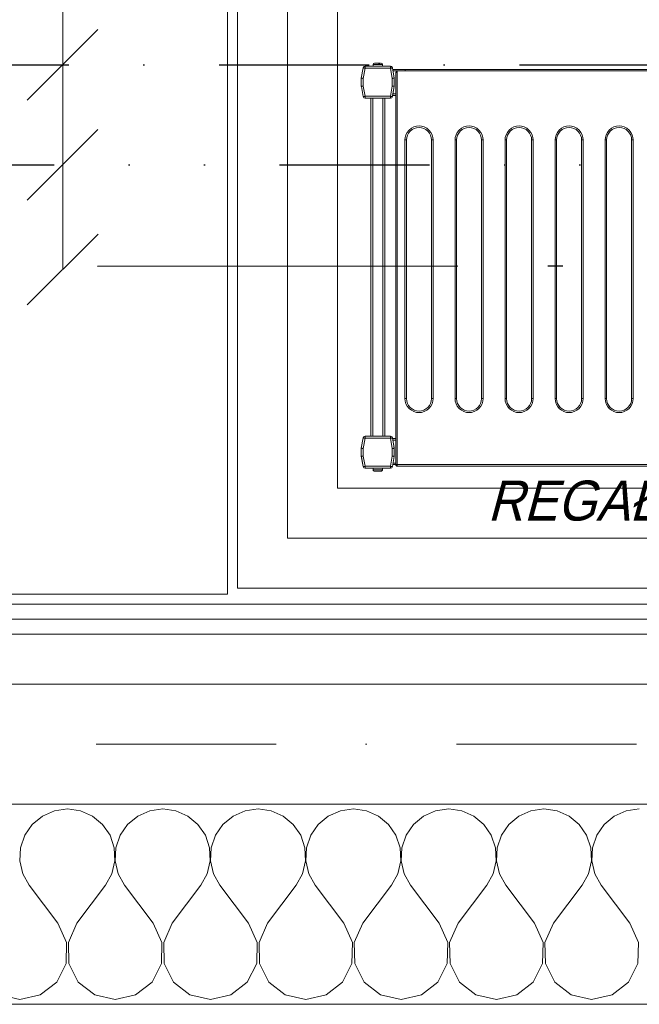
# Model space of a CAD drawing. Header units: centimetres. Extents: x -9388 to 91680, y -1419244 to 50347.
# Tile 95 of 183: x 43391 to 44010, y -710800 to -709816. Entities that reach past the tile are written whole.
import ezdxf
from ezdxf.enums import TextEntityAlignment as Align

# ---------------------------------------------------------------- set-up
doc = ezdxf.new("R2010")
doc.units = ezdxf.units.CM
for name, pattern in [('ISO14W100', [25.5, 12, -3, 0.5, -3, 0.5, -3, 0.5, -3]), ('KOPISTO BUDYNEK C 09.10.12-PW_WODA$0$DASHDOT', [1, 0.5, -0.25, 0, -0.25]), ('KOPISTO BUDYNEK C 09.10.12-PW_WODA$0$DIVIDE', [1.25, 0.5, -0.25, 0, -0.25, 0, -0.25]), ('Kropki i Kreski', [360, 180, -90, 0, -90])]:
    doc.linetypes.add(name, pattern=pattern)
doc.layers.add('! Strefy Powierzchnie', color=7, linetype='Continuous')
doc.layers.add('Osie', color=7, linetype='Continuous')
for name, color, linetype, lineweight in [('Osie_Nr_pióra__1', 7, 'Continuous', 13), ('Osie_Nr_pióra__4', 7, 'Continuous', 13), ('Q_opisy_średnice_woda', 3, 'Continuous', 9), ('Q_podkład', 8, 'Continuous', 9), ('Q_wys prowadzenia instalacji', 6, 'Continuous', 13), ('Wnętrze - umeblowanie_Nr_pióra__1', 7, 'Continuous', 13), ('Wnętrze - umeblowanie_Nr_pióra__101', 7, 'Continuous', 5), ('Ściany wewnętrzne_Nr_pióra__1', 7, 'Continuous', 13), ('Ściany zewnętrzne_Nr_pióra__1', 7, 'Continuous', 13), ('Ściany zewnętrzne_Nr_pióra__174', 7, 'Continuous', 5), ('Ściany zewnętrzne_Nr_pióra__41', 7, 'Continuous', 15)]:
    doc.layers.add(name, color=color, linetype=linetype, lineweight=lineweight)
for name, color, linetype, lineweight, true_color in [('Q_Działka cyrkulacyjna', 7, 'ISO14W100', 30, 0xffc000), ('Q_Działka wody ciepłej', 6, 'KOPISTO BUDYNEK C 09.10.12-PW_WODA$0$DIVIDE', 30, 0xff00ff), ('Q_Działka wody zimnej', 4, 'KOPISTO BUDYNEK C 09.10.12-PW_WODA$0$DASHDOT', 30, 0x00ffff), ('Wnętrze - umeblowanie_Nr_pióra__201', 7, 'Continuous', 5, 0x595959)]:
    doc.layers.add(name, color=color, linetype=linetype, lineweight=lineweight, true_color=true_color)
doc.styles.add('Arial Narrow_____', font='ARIALN.TTF', dxfattribs={"width": 0.8})
doc.styles.add('GENERATED_STYLE_3', font='calibri.ttf')
doc.styles.add('GENERATED_STYLE_5', font='msgothic.ttc')

# ---------------------------------------------------------------- blocks, each defined once
blk = doc.blocks.new('Standardowy znacznik siatki')
at = {"layer": 'Osie_Nr_pióra__4', "linetype": 'Kropki i Kreski'}
blk.add_line((1000, 0), (17990.82, 0), dxfattribs=at)
at = {"layer": 'Osie_Nr_pióra__1', "style": 'GENERATED_STYLE_3'}
for tag, p in [('AC_MarkerText_1_0', (-125, 4.86)), ('AC_MarkerText_1_1', (19115.82, 4.86))]:
    blk.add_attdef(tag, text='', height=100, rotation=360, dxfattribs=at).set_placement(p, align=Align.MIDDLE_CENTER)
blk = doc.blocks.new('PAB.01_RZUT PRZYZIEMIA')
at = {"layer": '! Strefy Powierzchnie', "color": 8, "linetype": 'Continuous', "lineweight": 0, "flags": 128}
for points in [[(42138.99, -704614.19), (42139, -710390.28), (43599, -710390.28), (43599, -708777.61), (43504, -708777.61), (43504, -708187.28), (43504, -706869.27), (43504, -706759.28), (45374.02, -706759.28), (45374.02, -704614.19)], [(43709, -710284.28), (44809, -710284.28), (44809, -708884.28), (43709, -708884.28)]]:
    blk.add_lwpolyline(points, close=True, dxfattribs=at)
at = {"layer": 'Wnętrze - umeblowanie_Nr_pióra__101', "color": 8, "linetype": 'Continuous'}
blk.add_line((43609, -709819.27), (43608.5, -709819.27), dxfattribs=at)
at = {"layer": 'Wnętrze - umeblowanie_Nr_pióra__201', "color": 8, "linetype": 'Continuous'}
for p, q in [((43734.53, -709864.08), (43732.7, -709874.43)), ((43734.53, -709864.08), (43732.7, -709874.43)), ((43734.53, -709864.17), (43732.7, -709874.52)), ((43734.53, -709864.17), (43732.7, -709874.52)), ((43736.5, -709864.52), (43734.7, -709874.69)), ((43736.5, -709864.52), (43734.7, -709874.69)), ((43761.74, -709862.43), (43736.5, -709862.43)), ((43761.74, -709862.43), (43736.5, -709862.43)), ((43736.5, -709862.52), (43736.5, -709864.52)), ((43761.74, -709862.52), (43736.5, -709862.52)), ((43736.5, -709862.52), (43736.5, -709864.52)), ((43761.74, -709862.52), (43736.5, -709862.52)), ((43761.74, -709864.52), (43736.5, -709864.52)), ((43761.74, -709864.52), (43736.5, -709864.52)), ((43744.37, -709860.93), (43744.37, -709862.43)), ((43753.87, -709860.93), (43744.37, -709860.93)), ((43744.37, -709860.93), (43744.37, -709862.43)), ((43753.87, -709860.93), (43744.37, -709860.93)), ((43749.96, -709859.43), (43750.89, -709859.43)), ((43749.96, -709859.43), (43750.89, -709859.43)), ((43751.46, -709860.63), (43750.35, -709860.63)), ((43751.46, -709860.63), (43750.35, -709860.63)), ((43753.87, -709862.43), (43753.87, -709860.93)), ((43753.87, -709862.43), (43753.87, -709860.93)), ((43761.74, -709864.52), (43761.74, -709862.52)), ((43761.74, -709864.52), (43761.74, -709862.52)), ((43763.54, -709874.69), (43761.74, -709864.52)), ((43763.54, -709874.69), (43761.74, -709864.52)), ((43765.54, -709874.43), (43763.71, -709864.08)), ((43765.54, -709874.43), (43763.71, -709864.08)), ((43765.54, -709874.52), (43763.71, -709864.17)), ((43765.54, -709874.52), (43763.71, -709864.17)), ((43776.54, -709865.68), (43763.99, -709865.68)), ((43776.54, -709865.68), (43763.99, -709865.68)), ((43776.54, -709865.68), (44748.54, -709865.68)), ((43776.54, -709867.18), (43776.54, -709865.68)), ((43776.54, -709865.68), (44748.54, -709865.68)), ((43776.54, -709867.18), (43776.54, -709865.68)), ((43732.7, -709874.43), (43732.7, -709882.43)), ((43732.7, -709874.43), (43732.7, -709882.43)), ((43732.7, -709874.52), (43732.7, -709882.34)), ((43732.7, -709874.52), (43732.7, -709882.34)), ((43734.7, -709874.69), (43734.7, -709882.34)), ((43734.7, -709874.69), (43734.7, -709882.34)), ((43763.54, -709882.34), (43763.54, -709874.69)), ((43763.54, -709882.34), (43763.54, -709874.69)), ((43776.54, -709867.18), (43764.26, -709867.18)), ((43776.54, -709867.18), (43764.26, -709867.18)), ((43765.54, -709874.52), (43765.54, -709874.43)), ((43765.54, -709874.52), (43765.54, -709874.43)), ((43765.54, -709882.34), (43765.54, -709874.52)), ((43765.54, -709882.34), (43765.54, -709874.52)), ((43767.04, -709868.78), (43767.04, -710260.78)), ((43768.54, -709868.78), (43767.04, -709868.78)), ((43767.04, -709868.78), (43767.04, -710260.78)), ((43768.54, -709868.78), (43767.04, -709868.78)), ((43768.54, -709867.72), (43768.54, -709867.28)), ((44062.54, -709867.28), (43768.54, -709867.28)), ((43768.54, -709867.72), (43768.54, -709867.28)), ((43768.54, -709868.78), (43768.54, -709867.72)), ((43768.54, -709868.78), (43768.54, -709867.72)), ((43768.54, -709868.78), (43768.54, -710260.78)), ((43768.54, -709868.78), (43768.54, -710260.78)), ((43776.54, -709867.18), (44748.54, -709867.18)), ((43776.54, -709867.28), (43776.54, -709867.18)), ((43776.54, -709867.18), (44748.54, -709867.18)), ((43776.54, -709867.28), (43776.54, -709867.18)), ((43732.7, -709882.34), (43734.7, -709882.34)), ((43732.7, -709882.34), (43734.7, -709882.34)), ((43732.7, -709882.43), (43732.71, -709882.45)), ((43732.7, -709882.43), (43732.71, -709882.45)), ((43732.73, -709882.69), (43734.53, -709892.86)), ((43732.73, -709882.69), (43734.53, -709892.86)), ((43734.7, -709882.34), (43736.5, -709892.52)), ((43734.7, -709882.34), (43736.5, -709892.52)), ((43761.74, -709892.52), (43763.54, -709882.34)), ((43761.74, -709892.52), (43763.54, -709882.34)), ((43763.54, -709882.34), (43765.54, -709882.34)), ((43763.54, -709882.34), (43765.54, -709882.34)), ((43763.71, -709892.86), (43765.51, -709882.69)), ((43763.71, -709892.86), (43765.51, -709882.69)), ((43765.54, -709882.68), (43764.21, -709890.18)), ((43765.54, -709882.68), (43764.21, -709890.18)), ((43765.53, -709882.44), (43765.54, -709882.43)), ((43765.53, -709882.44), (43765.54, -709882.43)), ((43765.54, -709882.43), (43765.54, -709882.34)), ((43765.54, -709882.43), (43765.54, -709882.34)), ((43765.54, -709882.43), (43765.54, -709882.68)), ((43765.54, -709882.43), (43765.54, -709882.68)), ((43736.5, -709892.52), (43736.5, -709894.52)), ((43736.5, -709892.52), (43761.74, -709892.52)), ((43736.5, -709892.52), (43736.5, -709894.52)), ((43736.5, -709892.52), (43761.74, -709892.52)), ((43736.5, -709894.52), (43761.74, -709894.52)), ((43736.5, -709894.52), (43761.74, -709894.52)), ((43742.12, -709894.52), (43742.12, -710232.43)), ((43742.12, -709894.52), (43742.12, -710232.43)), ((43744.12, -709894.52), (43744.12, -710232.43)), ((43744.12, -709894.52), (43744.12, -710232.43)), ((43754.12, -709894.52), (43754.12, -710232.43)), ((43754.12, -709894.52), (43754.12, -710232.43)), ((43756.12, -709894.52), (43756.12, -710232.43)), ((43756.12, -709894.52), (43756.12, -710232.43)), ((43761.74, -709894.52), (43761.74, -709892.52)), ((43761.74, -709894.52), (43761.74, -709892.52)), ((43767.04, -709891.68), (43763.95, -709891.68)), ((43767.04, -709891.68), (43763.95, -709891.68)), ((43767.04, -709890.18), (43764.21, -709890.18)), ((43767.04, -709890.18), (43764.21, -709890.18)), ((43776.34, -710194.78), (43776.34, -709936.28)), ((43776.34, -709936.28), (43777.84, -709936.28)), ((43776.34, -710194.78), (43776.34, -709936.28)), ((43776.34, -709936.28), (43777.84, -709936.28)), ((43777.84, -710194.78), (43777.84, -709936.28)), ((43777.84, -710194.78), (43777.84, -709936.28)), ((43802.84, -709936.28), (43802.84, -710194.78)), ((43804.34, -709936.28), (43802.84, -709936.28)), ((43802.84, -709936.28), (43802.84, -710194.78)), ((43804.34, -709936.28), (43802.84, -709936.28)), ((43804.34, -709936.28), (43804.34, -710194.78)), ((43804.34, -709936.28), (43804.34, -710194.78)), ((43826.34, -710194.78), (43826.34, -709936.28)), ((43826.34, -709936.28), (43827.84, -709936.28)), ((43826.34, -710194.78), (43826.34, -709936.28)), ((43826.34, -709936.28), (43827.84, -709936.28)), ((43827.84, -710194.78), (43827.84, -709936.28)), ((43827.84, -710194.78), (43827.84, -709936.28)), ((43852.84, -709936.28), (43852.84, -710194.78)), ((43854.34, -709936.28), (43852.84, -709936.28)), ((43852.84, -709936.28), (43852.84, -710194.78)), ((43854.34, -709936.28), (43852.84, -709936.28)), ((43854.34, -709936.28), (43854.34, -710194.78)), ((43854.34, -709936.28), (43854.34, -710194.78)), ((43876.34, -710194.78), (43876.34, -709936.28)), ((43876.34, -709936.28), (43877.84, -709936.28)), ((43876.34, -710194.78), (43876.34, -709936.28)), ((43876.34, -709936.28), (43877.84, -709936.28)), ((43877.84, -710194.78), (43877.84, -709936.28)), ((43877.84, -710194.78), (43877.84, -709936.28)), ((43902.84, -709936.28), (43902.84, -710194.78)), ((43904.34, -709936.28), (43902.84, -709936.28)), ((43902.84, -709936.28), (43902.84, -710194.78)), ((43904.34, -709936.28), (43902.84, -709936.28)), ((43904.34, -709936.28), (43904.34, -710194.78)), ((43904.34, -709936.28), (43904.34, -710194.78)), ((43926.34, -710194.78), (43926.34, -709936.28)), ((43926.34, -709936.28), (43927.84, -709936.28)), ((43926.34, -710194.78), (43926.34, -709936.28)), ((43926.34, -709936.28), (43927.84, -709936.28)), ((43927.84, -710194.78), (43927.84, -709936.28)), ((43927.84, -710194.78), (43927.84, -709936.28)), ((43952.84, -709936.28), (43952.84, -710194.78)), ((43954.34, -709936.28), (43952.84, -709936.28)), ((43952.84, -709936.28), (43952.84, -710194.78)), ((43954.34, -709936.28), (43952.84, -709936.28)), ((43954.34, -709936.28), (43954.34, -710194.78)), ((43954.34, -709936.28), (43954.34, -710194.78)), ((43976.34, -710194.78), (43976.34, -709936.28)), ((43976.34, -709936.28), (43977.84, -709936.28)), ((43976.34, -710194.78), (43976.34, -709936.28)), ((43976.34, -709936.28), (43977.84, -709936.28)), ((43977.84, -710194.78), (43977.84, -709936.28)), ((43977.84, -710194.78), (43977.84, -709936.28)), ((44002.84, -709936.28), (44002.84, -710194.78)), ((44004.34, -709936.28), (44002.84, -709936.28)), ((44002.84, -709936.28), (44002.84, -710194.78)), ((44004.34, -709936.28), (44002.84, -709936.28)), ((44004.34, -709936.28), (44004.34, -710194.78)), ((44004.34, -709936.28), (44004.34, -710194.78)), ((43777.84, -710194.78), (43776.34, -710194.78)), ((43777.84, -710194.78), (43776.34, -710194.78)), ((43804.34, -710194.78), (43802.84, -710194.78)), ((43804.34, -710194.78), (43802.84, -710194.78)), ((43827.84, -710194.78), (43826.34, -710194.78)), ((43827.84, -710194.78), (43826.34, -710194.78)), ((43854.34, -710194.78), (43852.84, -710194.78)), ((43854.34, -710194.78), (43852.84, -710194.78)), ((43877.84, -710194.78), (43876.34, -710194.78)), ((43877.84, -710194.78), (43876.34, -710194.78)), ((43904.34, -710194.78), (43902.84, -710194.78)), ((43904.34, -710194.78), (43902.84, -710194.78)), ((43927.84, -710194.78), (43926.34, -710194.78)), ((43927.84, -710194.78), (43926.34, -710194.78)), ((43954.34, -710194.78), (43952.84, -710194.78)), ((43954.34, -710194.78), (43952.84, -710194.78)), ((43977.84, -710194.78), (43976.34, -710194.78)), ((43977.84, -710194.78), (43976.34, -710194.78)), ((44004.34, -710194.78), (44002.84, -710194.78)), ((44004.34, -710194.78), (44002.84, -710194.78)), ((43734.53, -710234.08), (43732.7, -710244.43)), ((43732.7, -710244.43), (43734.53, -710234.08)), ((43734.53, -710234.08), (43732.7, -710244.43)), ((43732.7, -710244.43), (43734.53, -710234.08)), ((43736.5, -710234.43), (43734.7, -710244.6)), ((43736.5, -710234.43), (43734.7, -710244.6)), ((43736.5, -710232.43), (43736.5, -710234.43)), ((43761.74, -710232.43), (43736.5, -710232.43)), ((43736.5, -710232.43), (43736.5, -710234.43)), ((43761.74, -710232.43), (43736.5, -710232.43)), ((43761.74, -710234.43), (43736.5, -710234.43)), ((43761.74, -710234.43), (43736.5, -710234.43)), ((43761.74, -710234.43), (43761.74, -710232.43)), ((43761.74, -710234.43), (43761.74, -710232.43)), ((43763.54, -710244.6), (43761.74, -710234.43)), ((43763.54, -710244.6), (43761.74, -710234.43)), ((43765.54, -710244.43), (43763.71, -710234.08)), ((43765.54, -710244.43), (43763.71, -710234.08)), ((43767.04, -710234.68), (43763.95, -710234.68)), ((43767.04, -710234.68), (43763.95, -710234.68)), ((43764.21, -710236.18), (43765.54, -710243.68)), ((43767.04, -710236.18), (43764.21, -710236.18)), ((43764.21, -710236.18), (43765.54, -710243.68)), ((43767.04, -710236.18), (43764.21, -710236.18)), ((43732.7, -710244.43), (43732.7, -710252.25)), ((43732.7, -710252.43), (43732.7, -710244.43)), ((43732.7, -710244.43), (43732.7, -710252.25)), ((43732.7, -710252.43), (43732.7, -710244.43)), ((43734.7, -710244.6), (43734.7, -710252.25)), ((43734.7, -710244.6), (43734.7, -710252.25)), ((43763.54, -710252.25), (43763.54, -710244.6)), ((43763.54, -710252.25), (43763.54, -710244.6)), ((43765.54, -710243.68), (43765.54, -710244.43)), ((43765.54, -710243.68), (43765.54, -710244.43)), ((43765.54, -710252.25), (43765.54, -710244.43)), ((43765.54, -710252.25), (43765.54, -710244.43)), ((43732.7, -710252.25), (43734.7, -710252.25)), ((43732.7, -710252.25), (43734.7, -710252.25)), ((43734.53, -710262.78), (43732.7, -710252.43)), ((43734.53, -710262.78), (43732.7, -710252.43)), ((43732.73, -710252.6), (43734.53, -710262.78)), ((43732.73, -710252.6), (43734.53, -710262.78)), ((43734.7, -710252.25), (43736.5, -710262.43)), ((43734.7, -710252.25), (43736.5, -710262.43)), ((43761.74, -710262.43), (43763.54, -710252.25)), ((43761.74, -710262.43), (43763.54, -710252.25)), ((43763.54, -710252.25), (43765.54, -710252.25)), ((43763.54, -710252.25), (43765.54, -710252.25)), ((43763.71, -710262.78), (43765.51, -710252.6)), ((43763.71, -710262.78), (43765.51, -710252.6)), ((43767.04, -710259.18), (43764.35, -710259.18)), ((43767.04, -710259.18), (43764.35, -710259.18)), ((43765.54, -710252.43), (43765.51, -710252.6)), ((43765.54, -710252.43), (43765.51, -710252.6)), ((43765.54, -710252.25), (43765.54, -710252.43)), ((43765.54, -710252.25), (43765.54, -710252.43)), ((43736.5, -710262.43), (43761.74, -710262.43)), ((43736.5, -710262.43), (43736.5, -710264.43)), ((43736.5, -710262.43), (43761.74, -710262.43)), ((43736.5, -710262.43), (43736.5, -710264.43)), ((43736.5, -710264.43), (43761.74, -710264.43)), ((43736.5, -710264.43), (43761.74, -710264.43)), ((43744.37, -710264.43), (43744.37, -710265.93)), ((43744.37, -710264.43), (43744.37, -710265.93)), ((43744.37, -710265.93), (43753.87, -710265.93)), ((43744.37, -710265.93), (43753.87, -710265.93)), ((43744.4, -710266.23), (43744.44, -710266.23)), ((43744.4, -710266.23), (43744.44, -710266.23)), ((43753.8, -710266.23), (43753.84, -710266.23)), ((43753.8, -710266.23), (43753.84, -710266.23)), ((43753.87, -710265.93), (43753.87, -710264.43)), ((43753.87, -710265.93), (43753.87, -710264.43)), ((43761.74, -710264.43), (43761.74, -710262.43)), ((43761.74, -710264.43), (43761.74, -710262.43)), ((43767.04, -710260.68), (43764.08, -710260.68)), ((43767.04, -710260.68), (43764.08, -710260.68)), ((43767.04, -710260.78), (43768.54, -710260.78)), ((43767.04, -710260.78), (43768.54, -710260.78)), ((43768.54, -710260.78), (44062.54, -710260.78)), ((43768.54, -710260.78), (43768.54, -710262.25)), ((43768.54, -710260.78), (44062.54, -710260.78)), ((43768.54, -710260.78), (43768.54, -710262.25)), ((43768.54, -710262.25), (43768.54, -710262.28)), ((43768.54, -710262.25), (43768.54, -710262.28)), ((43768.54, -710262.28), (44062.54, -710262.28)), ((43768.54, -710262.28), (44062.54, -710262.28))]:
    blk.add_line(p, q, dxfattribs=at)
at = {"layer": 'Wnętrze - umeblowanie_Nr_pióra__201', "color": 8, "linetype": 'Continuous', "flags": 128}
for points in [[(43736.5, -709864.52), (43736.11, -709864.45), (43735.74, -709864.38), (43735.4, -709864.32), (43735.11, -709864.27), (43734.86, -709864.23), (43734.68, -709864.2), (43734.53, -709864.17)], [(43736.5, -709864.52), (43736.11, -709864.45), (43735.74, -709864.38), (43735.4, -709864.32), (43735.11, -709864.27), (43734.86, -709864.23), (43734.68, -709864.2), (43734.53, -709864.17)], [(43749.79, -709859.43), (43748.7, -709859.43), (43747.6, -709859.43), (43746.69, -709859.43), (43746.12, -709859.43), (43745.88, -709859.43), (43745.9, -709859.43)], [(43749.79, -709859.43), (43748.7, -709859.43), (43747.6, -709859.43), (43746.69, -709859.43), (43746.12, -709859.43), (43745.88, -709859.43), (43745.9, -709859.43)], [(43750.35, -709860.63), (43750.28, -709860.16), (43750.16, -709859.78), (43749.99, -709859.53), (43749.79, -709859.43)], [(43750.35, -709860.63), (43750.28, -709860.16), (43750.16, -709859.78), (43749.99, -709859.53), (43749.79, -709859.43)], [(43751.92, -709859.43), (43751.69, -709859.43), (43750.89, -709859.43)], [(43750.89, -709859.43), (43751.09, -709859.52), (43751.26, -709859.77), (43751.39, -709860.15), (43751.46, -709860.63)], [(43751.92, -709859.43), (43751.69, -709859.43), (43750.89, -709859.43)], [(43750.89, -709859.43), (43751.09, -709859.52), (43751.26, -709859.77), (43751.39, -709860.15), (43751.46, -709860.63)], [(43763.67, -709864.18), (43763.56, -709864.2), (43763.38, -709864.23), (43763.13, -709864.27), (43762.84, -709864.32), (43762.5, -709864.38), (43762.13, -709864.45), (43761.74, -709864.52)], [(43763.67, -709864.18), (43763.56, -709864.2), (43763.38, -709864.23), (43763.13, -709864.27), (43762.84, -709864.32), (43762.5, -709864.38), (43762.13, -709864.45), (43761.74, -709864.52)], [(43732.7, -709874.52), (43732.82, -709874.53), (43732.97, -709874.54), (43733.17, -709874.56), (43733.42, -709874.58), (43733.7, -709874.6), (43734.02, -709874.63), (43734.36, -709874.66), (43734.7, -709874.69)], [(43732.7, -709874.52), (43732.82, -709874.53), (43732.97, -709874.54), (43733.17, -709874.56), (43733.42, -709874.58), (43733.7, -709874.6), (43734.02, -709874.63), (43734.36, -709874.66), (43734.7, -709874.69)], [(43763.54, -709874.69), (43763.93, -709874.66), (43764.3, -709874.63), (43764.65, -709874.6), (43764.95, -709874.57), (43765.2, -709874.55), (43765.38, -709874.53), (43765.54, -709874.52)], [(43763.54, -709874.69), (43763.93, -709874.66), (43764.3, -709874.63), (43764.65, -709874.6), (43764.95, -709874.57), (43765.2, -709874.55), (43765.38, -709874.53), (43765.54, -709874.52)], [(43734.7, -709882.34), (43734.32, -709882.41), (43733.95, -709882.48), (43733.61, -709882.54), (43733.31, -709882.59), (43733.07, -709882.63), (43732.88, -709882.66), (43732.73, -709882.69)], [(43734.7, -709882.34), (43734.32, -709882.41), (43733.95, -709882.48), (43733.61, -709882.54), (43733.31, -709882.59), (43733.07, -709882.63), (43732.88, -709882.66), (43732.73, -709882.69)], [(43765.47, -709882.68), (43765.36, -709882.66), (43765.17, -709882.63), (43764.93, -709882.59), (43764.63, -709882.54), (43764.29, -709882.48), (43763.92, -709882.41), (43763.54, -709882.34)], [(43765.47, -709882.68), (43765.36, -709882.66), (43765.17, -709882.63), (43764.93, -709882.59), (43764.63, -709882.54), (43764.29, -709882.48), (43763.92, -709882.41), (43763.54, -709882.34)], [(43734.57, -709892.86), (43734.68, -709892.84), (43734.86, -709892.81), (43735.11, -709892.76), (43735.4, -709892.71), (43735.74, -709892.65), (43736.11, -709892.59), (43736.5, -709892.52)], [(43734.57, -709892.86), (43734.68, -709892.84), (43734.86, -709892.81), (43735.11, -709892.76), (43735.4, -709892.71), (43735.74, -709892.65), (43736.11, -709892.59), (43736.5, -709892.52)], [(43761.74, -709892.52), (43762.13, -709892.59), (43762.5, -709892.65), (43762.84, -709892.71), (43763.13, -709892.76), (43763.38, -709892.81), (43763.56, -709892.84), (43763.71, -709892.86)], [(43761.74, -709892.52), (43762.13, -709892.59), (43762.5, -709892.65), (43762.84, -709892.71), (43763.13, -709892.76), (43763.38, -709892.81), (43763.56, -709892.84), (43763.71, -709892.86)], [(43764.21, -709890.18), (43764.16, -709890.47), (43764.11, -709890.75), (43764.07, -709891.01), (43764.03, -709891.24), (43763.99, -709891.43), (43763.97, -709891.57), (43763.95, -709891.68)], [(43764.21, -709890.18), (43764.16, -709890.47), (43764.11, -709890.75), (43764.07, -709891.01), (43764.03, -709891.24), (43763.99, -709891.43), (43763.97, -709891.57), (43763.95, -709891.68)], [(43776.34, -709936.28), (43776.57, -709933.73), (43777.32, -709931.13), (43778.62, -709928.62), (43780.44, -709926.38), (43782.68, -709924.56), (43785.18, -709923.26), (43787.79, -709922.51), (43790.34, -709922.28), (43792.88, -709922.51), (43795.49, -709923.26), (43798, -709924.56), (43800.24, -709926.38), (43802.05, -709928.62), (43803.35, -709931.13), (43804.1, -709933.73), (43804.34, -709936.28)], [(43776.34, -709936.28), (43776.57, -709933.73), (43777.32, -709931.13), (43778.62, -709928.62), (43780.44, -709926.38), (43782.68, -709924.56), (43785.18, -709923.26), (43787.79, -709922.51), (43790.34, -709922.28), (43792.88, -709922.51), (43795.49, -709923.26), (43798, -709924.56), (43800.24, -709926.38), (43802.05, -709928.62), (43803.35, -709931.13), (43804.1, -709933.73), (43804.34, -709936.28)], [(43826.34, -709936.28), (43826.57, -709933.73), (43827.32, -709931.13), (43828.62, -709928.62), (43830.44, -709926.38), (43832.68, -709924.56), (43835.18, -709923.26), (43837.79, -709922.51), (43840.34, -709922.28), (43842.88, -709922.51), (43845.49, -709923.26), (43848, -709924.56), (43850.24, -709926.38), (43852.05, -709928.62), (43853.35, -709931.13), (43854.1, -709933.73), (43854.34, -709936.28)], [(43826.34, -709936.28), (43826.57, -709933.73), (43827.32, -709931.13), (43828.62, -709928.62), (43830.44, -709926.38), (43832.68, -709924.56), (43835.18, -709923.26), (43837.79, -709922.51), (43840.34, -709922.28), (43842.88, -709922.51), (43845.49, -709923.26), (43848, -709924.56), (43850.24, -709926.38), (43852.05, -709928.62), (43853.35, -709931.13), (43854.1, -709933.73), (43854.34, -709936.28)], [(43876.34, -709936.28), (43876.57, -709933.73), (43877.32, -709931.13), (43878.62, -709928.62), (43880.44, -709926.38), (43882.68, -709924.56), (43885.18, -709923.26), (43887.79, -709922.51), (43890.34, -709922.28), (43892.88, -709922.51), (43895.49, -709923.26), (43898, -709924.56), (43900.24, -709926.38), (43902.05, -709928.62), (43903.35, -709931.13), (43904.1, -709933.73), (43904.34, -709936.28)], [(43876.34, -709936.28), (43876.57, -709933.73), (43877.32, -709931.13), (43878.62, -709928.62), (43880.44, -709926.38), (43882.68, -709924.56), (43885.18, -709923.26), (43887.79, -709922.51), (43890.34, -709922.28), (43892.88, -709922.51), (43895.49, -709923.26), (43898, -709924.56), (43900.24, -709926.38), (43902.05, -709928.62), (43903.35, -709931.13), (43904.1, -709933.73), (43904.34, -709936.28)], [(43926.34, -709936.28), (43926.57, -709933.73), (43927.32, -709931.13), (43928.62, -709928.62), (43930.44, -709926.38), (43932.68, -709924.56), (43935.18, -709923.26), (43937.79, -709922.51), (43940.34, -709922.28), (43942.88, -709922.51), (43945.49, -709923.26), (43948, -709924.56), (43950.24, -709926.38), (43952.05, -709928.62), (43953.35, -709931.13), (43954.1, -709933.73), (43954.34, -709936.28)], [(43926.34, -709936.28), (43926.57, -709933.73), (43927.32, -709931.13), (43928.62, -709928.62), (43930.44, -709926.38), (43932.68, -709924.56), (43935.18, -709923.26), (43937.79, -709922.51), (43940.34, -709922.28), (43942.88, -709922.51), (43945.49, -709923.26), (43948, -709924.56), (43950.24, -709926.38), (43952.05, -709928.62), (43953.35, -709931.13), (43954.1, -709933.73), (43954.34, -709936.28)], [(43976.34, -709936.28), (43976.57, -709933.73), (43977.32, -709931.13), (43978.62, -709928.62), (43980.44, -709926.38), (43982.68, -709924.56), (43985.18, -709923.26), (43987.79, -709922.51), (43990.34, -709922.28), (43992.88, -709922.51), (43995.49, -709923.26), (43998, -709924.56), (44000.24, -709926.38), (44002.05, -709928.62), (44003.35, -709931.13), (44004.1, -709933.73), (44004.34, -709936.28)], [(43976.34, -709936.28), (43976.57, -709933.73), (43977.32, -709931.13), (43978.62, -709928.62), (43980.44, -709926.38), (43982.68, -709924.56), (43985.18, -709923.26), (43987.79, -709922.51), (43990.34, -709922.28), (43992.88, -709922.51), (43995.49, -709923.26), (43998, -709924.56), (44000.24, -709926.38), (44002.05, -709928.62), (44003.35, -709931.13), (44004.1, -709933.73), (44004.34, -709936.28)], [(43804.34, -710194.78), (43804.1, -710197.33), (43803.35, -710199.93), (43802.05, -710202.44), (43800.24, -710204.68), (43798, -710206.5), (43795.49, -710207.8), (43792.88, -710208.55), (43790.34, -710208.78), (43787.79, -710208.55), (43785.18, -710207.8), (43782.68, -710206.5), (43780.44, -710204.68), (43778.62, -710202.44), (43777.32, -710199.93), (43776.57, -710197.33), (43776.34, -710194.78)], [(43804.34, -710194.78), (43804.1, -710197.33), (43803.35, -710199.93), (43802.05, -710202.44), (43800.24, -710204.68), (43798, -710206.5), (43795.49, -710207.8), (43792.88, -710208.55), (43790.34, -710208.78), (43787.79, -710208.55), (43785.18, -710207.8), (43782.68, -710206.5), (43780.44, -710204.68), (43778.62, -710202.44), (43777.32, -710199.93), (43776.57, -710197.33), (43776.34, -710194.78)], [(43854.34, -710194.78), (43854.1, -710197.33), (43853.35, -710199.93), (43852.05, -710202.44), (43850.24, -710204.68), (43848, -710206.5), (43845.49, -710207.8), (43842.88, -710208.55), (43840.34, -710208.78), (43837.79, -710208.55), (43835.18, -710207.8), (43832.68, -710206.5), (43830.44, -710204.68), (43828.62, -710202.44), (43827.32, -710199.93), (43826.57, -710197.33), (43826.34, -710194.78)], [(43854.34, -710194.78), (43854.1, -710197.33), (43853.35, -710199.93), (43852.05, -710202.44), (43850.24, -710204.68), (43848, -710206.5), (43845.49, -710207.8), (43842.88, -710208.55), (43840.34, -710208.78), (43837.79, -710208.55), (43835.18, -710207.8), (43832.68, -710206.5), (43830.44, -710204.68), (43828.62, -710202.44), (43827.32, -710199.93), (43826.57, -710197.33), (43826.34, -710194.78)], [(43904.34, -710194.78), (43904.1, -710197.33), (43903.35, -710199.93), (43902.05, -710202.44), (43900.24, -710204.68), (43898, -710206.5), (43895.49, -710207.8), (43892.88, -710208.55), (43890.34, -710208.78), (43887.79, -710208.55), (43885.18, -710207.8), (43882.68, -710206.5), (43880.44, -710204.68), (43878.62, -710202.44), (43877.32, -710199.93), (43876.57, -710197.33), (43876.34, -710194.78)], [(43904.34, -710194.78), (43904.1, -710197.33), (43903.35, -710199.93), (43902.05, -710202.44), (43900.24, -710204.68), (43898, -710206.5), (43895.49, -710207.8), (43892.88, -710208.55), (43890.34, -710208.78), (43887.79, -710208.55), (43885.18, -710207.8), (43882.68, -710206.5), (43880.44, -710204.68), (43878.62, -710202.44), (43877.32, -710199.93), (43876.57, -710197.33), (43876.34, -710194.78)], [(43954.34, -710194.78), (43954.1, -710197.33), (43953.35, -710199.93), (43952.05, -710202.44), (43950.24, -710204.68), (43948, -710206.5), (43945.49, -710207.8), (43942.88, -710208.55), (43940.34, -710208.78), (43937.79, -710208.55), (43935.18, -710207.8), (43932.68, -710206.5), (43930.44, -710204.68), (43928.62, -710202.44), (43927.32, -710199.93), (43926.57, -710197.33), (43926.34, -710194.78)], [(43954.34, -710194.78), (43954.1, -710197.33), (43953.35, -710199.93), (43952.05, -710202.44), (43950.24, -710204.68), (43948, -710206.5), (43945.49, -710207.8), (43942.88, -710208.55), (43940.34, -710208.78), (43937.79, -710208.55), (43935.18, -710207.8), (43932.68, -710206.5), (43930.44, -710204.68), (43928.62, -710202.44), (43927.32, -710199.93), (43926.57, -710197.33), (43926.34, -710194.78)], [(44004.34, -710194.78), (44004.1, -710197.33), (44003.35, -710199.93), (44002.05, -710202.44), (44000.24, -710204.68), (43998, -710206.5), (43995.49, -710207.8), (43992.88, -710208.55), (43990.34, -710208.78), (43987.79, -710208.55), (43985.18, -710207.8), (43982.68, -710206.5), (43980.44, -710204.68), (43978.62, -710202.44), (43977.32, -710199.93), (43976.57, -710197.33), (43976.34, -710194.78)], [(44004.34, -710194.78), (44004.1, -710197.33), (44003.35, -710199.93), (44002.05, -710202.44), (44000.24, -710204.68), (43998, -710206.5), (43995.49, -710207.8), (43992.88, -710208.55), (43990.34, -710208.78), (43987.79, -710208.55), (43985.18, -710207.8), (43982.68, -710206.5), (43980.44, -710204.68), (43978.62, -710202.44), (43977.32, -710199.93), (43976.57, -710197.33), (43976.34, -710194.78)], [(43736.5, -710234.43), (43736.11, -710234.36), (43735.74, -710234.3), (43735.4, -710234.24), (43735.11, -710234.18), (43734.86, -710234.14), (43734.68, -710234.11), (43734.53, -710234.08)], [(43736.5, -710234.43), (43736.11, -710234.36), (43735.74, -710234.3), (43735.4, -710234.24), (43735.11, -710234.18), (43734.86, -710234.14), (43734.68, -710234.11), (43734.53, -710234.08)], [(43763.67, -710234.09), (43763.56, -710234.11), (43763.38, -710234.14), (43763.13, -710234.18), (43762.84, -710234.24), (43762.5, -710234.3), (43762.13, -710234.36), (43761.74, -710234.43)], [(43763.67, -710234.09), (43763.56, -710234.11), (43763.38, -710234.14), (43763.13, -710234.18), (43762.84, -710234.24), (43762.5, -710234.3), (43762.13, -710234.36), (43761.74, -710234.43)], [(43763.95, -710234.68), (43763.97, -710234.79), (43763.99, -710234.93), (43764.03, -710235.12), (43764.07, -710235.35), (43764.11, -710235.61), (43764.16, -710235.89), (43764.21, -710236.18)], [(43763.95, -710234.68), (43763.97, -710234.79), (43763.99, -710234.93), (43764.03, -710235.12), (43764.07, -710235.35), (43764.11, -710235.61), (43764.16, -710235.89), (43764.21, -710236.18)], [(43732.7, -710244.43), (43732.82, -710244.44), (43732.97, -710244.45), (43733.17, -710244.47), (43733.42, -710244.49), (43733.7, -710244.52), (43734.02, -710244.54), (43734.36, -710244.57), (43734.7, -710244.6)], [(43732.7, -710244.43), (43732.82, -710244.44), (43732.97, -710244.45), (43733.17, -710244.47), (43733.42, -710244.49), (43733.7, -710244.52), (43734.02, -710244.54), (43734.36, -710244.57), (43734.7, -710244.6)], [(43763.54, -710244.6), (43763.93, -710244.57), (43764.3, -710244.54), (43764.65, -710244.51), (43764.95, -710244.48), (43765.2, -710244.46), (43765.38, -710244.44), (43765.54, -710244.43)], [(43763.54, -710244.6), (43763.93, -710244.57), (43764.3, -710244.54), (43764.65, -710244.51), (43764.95, -710244.48), (43765.2, -710244.46), (43765.38, -710244.44), (43765.54, -710244.43)], [(43734.7, -710252.25), (43734.32, -710252.32), (43733.95, -710252.39), (43733.61, -710252.45), (43733.31, -710252.5), (43733.07, -710252.54), (43732.88, -710252.58), (43732.73, -710252.6)], [(43734.7, -710252.25), (43734.32, -710252.32), (43733.95, -710252.39), (43733.61, -710252.45), (43733.31, -710252.5), (43733.07, -710252.54), (43732.88, -710252.58), (43732.73, -710252.6)], [(43765.47, -710252.6), (43765.36, -710252.58), (43765.17, -710252.54), (43764.93, -710252.5), (43764.63, -710252.45), (43764.29, -710252.39), (43763.92, -710252.32), (43763.54, -710252.25)], [(43765.47, -710252.6), (43765.36, -710252.58), (43765.17, -710252.54), (43764.93, -710252.5), (43764.63, -710252.45), (43764.29, -710252.39), (43763.92, -710252.32), (43763.54, -710252.25)], [(43734.57, -710262.77), (43734.68, -710262.75), (43734.86, -710262.72), (43735.11, -710262.68), (43735.4, -710262.62), (43735.74, -710262.56), (43736.11, -710262.5), (43736.5, -710262.43)], [(43734.57, -710262.77), (43734.68, -710262.75), (43734.86, -710262.72), (43735.11, -710262.68), (43735.4, -710262.62), (43735.74, -710262.56), (43736.11, -710262.5), (43736.5, -710262.43)], [(43744.44, -710266.23), (43744.62, -710266.7), (43744.95, -710267.08), (43745.38, -710267.33), (43745.93, -710267.43)], [(43744.44, -710266.23), (43744.62, -710266.7), (43744.95, -710267.08), (43745.38, -710267.33), (43745.93, -710267.43)], [(43745.93, -710267.43), (43746.3, -710267.43), (43747.04, -710267.43), (43748.05, -710267.43), (43749.12, -710267.43), (43750.19, -710267.43), (43751.2, -710267.43), (43751.94, -710267.43), (43752.31, -710267.43)], [(43745.93, -710267.43), (43746.3, -710267.43), (43747.04, -710267.43), (43748.05, -710267.43), (43749.12, -710267.43), (43750.19, -710267.43), (43751.2, -710267.43), (43751.94, -710267.43), (43752.31, -710267.43)], [(43752.31, -710267.43), (43752.82, -710267.34), (43753.27, -710267.09), (43753.61, -710266.71), (43753.8, -710266.23)], [(43752.31, -710267.43), (43752.82, -710267.34), (43753.27, -710267.09), (43753.61, -710266.71), (43753.8, -710266.23)], [(43761.74, -710262.43), (43762.13, -710262.5), (43762.5, -710262.56), (43762.84, -710262.62), (43763.13, -710262.68), (43763.38, -710262.72), (43763.56, -710262.75), (43763.71, -710262.78)], [(43761.74, -710262.43), (43762.13, -710262.5), (43762.5, -710262.56), (43762.84, -710262.62), (43763.13, -710262.68), (43763.38, -710262.72), (43763.56, -710262.75), (43763.71, -710262.78)], [(43767.04, -710260.76), (43767.14, -710261.3), (43767.45, -710261.78), (43767.67, -710261.97), (43767.94, -710262.12), (43768.23, -710262.21)], [(43767.04, -710260.76), (43767.14, -710261.3), (43767.45, -710261.78), (43767.67, -710261.97), (43767.94, -710262.12), (43768.23, -710262.21)], [(43768.23, -710262.21), (43768.54, -710262.25)], [(43768.23, -710262.21), (43768.54, -710262.25)]]:
    blk.add_lwpolyline(points, dxfattribs=at)
at = {"layer": 'Wnętrze - umeblowanie_Nr_pióra__201', "color": 8, "linetype": 'Continuous'}
for centre, radius, start, end in [((43736.5, -709864.43), 2, 90, 170), ((43736.5, -709864.43), 2, 90, 170), ((43736.5, -709864.52), 2, 90, 170), ((43736.5, -709864.52), 2, 90, 170), ((43745.87, -709860.93), 1.5, 90, 180), ((43745.87, -709860.93), 1.5, 90, 180), ((43752.37, -709860.93), 1.5, 360, 90), ((43752.37, -709860.93), 1.5, 360, 90), ((43761.74, -709864.43), 2, 10, 90), ((43761.74, -709864.43), 2, 10, 90), ((43761.74, -709864.52), 2, 10, 90), ((43761.74, -709864.52), 2, 10, 90), ((43768.54, -709868.78), 1.5, 90, 180), ((43768.54, -709868.78), 1.5, 90, 180), ((43734.7, -709882.34), 2, 180, 190), ((43734.7, -709882.34), 2, 180, 190), ((43763.54, -709882.34), 2, 350, 360), ((43763.54, -709882.34), 2, 350, 360), ((43736.5, -709892.52), 2, 190, 270), ((43736.5, -709892.52), 2, 190, 270), ((43761.74, -709892.52), 2, 270, 350), ((43761.74, -709892.52), 2, 270, 350), ((43790.34, -709936.28), 12.5, 360, 180), ((43790.34, -709936.28), 12.5, 360, 180), ((43840.34, -709936.28), 12.5, 360, 180), ((43840.34, -709936.28), 12.5, 360, 180), ((43890.34, -709936.28), 12.5, 360, 180), ((43890.34, -709936.28), 12.5, 360, 180), ((43940.34, -709936.28), 12.5, 360, 180), ((43940.34, -709936.28), 12.5, 360, 180), ((43990.34, -709936.28), 12.5, 360, 180), ((43990.34, -709936.28), 12.5, 360, 180), ((43790.34, -710194.78), 12.5, 180, 360), ((43790.34, -710194.78), 12.5, 180, 360), ((43840.34, -710194.78), 12.5, 180, 360), ((43840.34, -710194.78), 12.5, 180, 360), ((43890.34, -710194.78), 12.5, 180, 360), ((43890.34, -710194.78), 12.5, 180, 360), ((43940.34, -710194.78), 12.5, 180, 360), ((43940.34, -710194.78), 12.5, 180, 360), ((43990.34, -710194.78), 12.5, 180, 360), ((43990.34, -710194.78), 12.5, 180, 360), ((43736.5, -710234.43), 2, 90, 170), ((43736.5, -710234.43), 2, 90, 170), ((43761.74, -710234.43), 2, 10, 90), ((43761.74, -710234.43), 2, 10, 90), ((43734.7, -710252.25), 2, 180, 190), ((43734.7, -710252.25), 2, 180, 190), ((43763.54, -710252.25), 2, 350, 360), ((43763.54, -710252.25), 2, 350, 360), ((43736.5, -710262.43), 2, 190, 270), ((43736.5, -710262.43), 2, 190, 270), ((43745.87, -710265.93), 1.5, 180, 191.53696), ((43745.87, -710265.93), 1.5, 180, 191.53696), ((43752.37, -710265.93), 1.5, 348.46304, 360), ((43752.37, -710265.93), 1.5, 348.46304, 360), ((43761.74, -710262.43), 2, 270, 350), ((43761.74, -710262.43), 2, 270, 350)]:
    blk.add_arc(centre, radius, start, end, dxfattribs=at)
at = {"layer": 'Ściany wewnętrzne_Nr_pióra__1', "color": 8, "linetype": 'Continuous', "flags": 128}
blk.add_lwpolyline([(44809, -710284.28), (43709, -710284.28), (43709, -709669.28), (43609, -709669.28), (43609, -710384.28), (44809, -710384.28)], close=True, dxfattribs=at)
blk.add_lwpolyline([(43659, -709669.28), (43659, -710334.28), (44809, -710334.28)], dxfattribs=at)
at = {"layer": 'Ściany zewnętrzne_Nr_pióra__1', "color": 8, "linetype": 'Continuous', "flags": 128}
blk.add_lwpolyline([(46014, -710400.28), (43279, -710400.28)], dxfattribs=at)
at = {"layer": 'Ściany zewnętrzne_Nr_pióra__174', "color": 8, "linetype": 'Continuous'}
for p, q in [((43414.01, -710612.15), (43403.89, -710620.53)), ((43426.03, -710606.85), (43414.01, -710612.15)), ((43439.04, -710605.04), (43426.03, -710606.85)), ((43452.06, -710606.85), (43439.04, -710605.04)), ((43464.08, -710612.15), (43452.06, -710606.85)), ((43474.2, -710620.53), (43464.08, -710612.15)), ((43509.25, -710612.15), (43499.13, -710620.53)), ((43521.27, -710606.85), (43509.25, -710612.15)), ((43534.28, -710605.04), (43521.27, -710606.85)), ((43547.3, -710606.85), (43534.28, -710605.04)), ((43559.32, -710612.15), (43547.3, -710606.85)), ((43569.43, -710620.53), (43559.32, -710612.15)), ((43604.49, -710612.15), (43594.37, -710620.53)), ((43616.51, -710606.85), (43604.49, -710612.15)), ((43629.52, -710605.04), (43616.51, -710606.85)), ((43642.53, -710606.85), (43629.52, -710605.04)), ((43654.56, -710612.15), (43642.53, -710606.85)), ((43664.67, -710620.53), (43654.56, -710612.15)), ((43699.72, -710612.15), (43689.61, -710620.53)), ((43711.75, -710606.85), (43699.72, -710612.15)), ((43724.76, -710605.04), (43711.75, -710606.85)), ((43737.77, -710606.85), (43724.76, -710605.04)), ((43749.79, -710612.15), (43737.77, -710606.85)), ((43759.91, -710620.53), (43749.79, -710612.15)), ((43794.96, -710612.15), (43784.85, -710620.53)), ((43806.98, -710606.85), (43794.96, -710612.15)), ((43820, -710605.04), (43806.98, -710606.85)), ((43833.01, -710606.85), (43820, -710605.04)), ((43845.03, -710612.15), (43833.01, -710606.85)), ((43855.15, -710620.53), (43845.03, -710612.15)), ((43890.2, -710612.15), (43880.08, -710620.53)), ((43902.22, -710606.85), (43890.2, -710612.15)), ((43915.23, -710605.04), (43902.22, -710606.85)), ((43928.25, -710606.85), (43915.23, -710605.04)), ((43940.27, -710612.15), (43928.25, -710606.85)), ((43950.39, -710620.53), (43940.27, -710612.15)), ((43985.44, -710612.15), (43975.32, -710620.53)), ((43997.46, -710606.85), (43985.44, -710612.15)), ((44010.47, -710605.04), (43997.46, -710606.85)), ((43403.89, -710620.53), (43396.45, -710631.36)), ((43481.64, -710631.36), (43474.2, -710620.53)), ((43499.13, -710620.53), (43491.69, -710631.36)), ((43576.87, -710631.36), (43569.43, -710620.53)), ((43594.37, -710620.53), (43586.93, -710631.36)), ((43672.11, -710631.36), (43664.67, -710620.53)), ((43689.61, -710620.53), (43682.17, -710631.36)), ((43767.35, -710631.36), (43759.91, -710620.53)), ((43784.85, -710620.53), (43777.41, -710631.36)), ((43862.59, -710631.36), (43855.15, -710620.53)), ((43880.08, -710620.53), (43872.64, -710631.36)), ((43957.83, -710631.36), (43950.39, -710620.53)), ((43975.32, -710620.53), (43967.88, -710631.36)), ((43396.45, -710631.36), (43392.25, -710643.81)), ((43485.83, -710643.81), (43481.64, -710631.36)), ((43491.69, -710631.36), (43487.49, -710643.81)), ((43581.07, -710643.81), (43576.87, -710631.36)), ((43586.93, -710631.36), (43582.73, -710643.81)), ((43676.31, -710643.81), (43672.11, -710631.36)), ((43682.17, -710631.36), (43677.97, -710643.81)), ((43771.55, -710643.81), (43767.35, -710631.36)), ((43777.41, -710631.36), (43773.21, -710643.81)), ((43866.79, -710643.81), (43862.59, -710631.36)), ((43872.64, -710631.36), (43868.44, -710643.81)), ((43962.03, -710643.81), (43957.83, -710631.36)), ((43967.88, -710631.36), (43963.68, -710643.81)), ((43392.25, -710643.81), (43391.62, -710656.93)), ((43486.47, -710656.93), (43485.83, -710643.81)), ((43487.49, -710643.81), (43486.86, -710656.93)), ((43581.71, -710656.93), (43581.07, -710643.81)), ((43582.73, -710643.81), (43582.09, -710656.93)), ((43676.95, -710656.93), (43676.31, -710643.81)), ((43677.97, -710643.81), (43677.33, -710656.93)), ((43772.19, -710656.93), (43771.55, -710643.81)), ((43773.21, -710643.81), (43772.57, -710656.93)), ((43867.42, -710656.93), (43866.79, -710643.81)), ((43868.44, -710643.81), (43867.81, -710656.93)), ((43962.66, -710656.93), (43962.03, -710643.81)), ((43963.68, -710643.81), (43963.05, -710656.93)), ((43391.62, -710656.93), (43394.59, -710669.73)), ((43483.5, -710669.73), (43486.47, -710656.93)), ((43486.86, -710656.93), (43489.83, -710669.73)), ((43578.74, -710669.73), (43581.71, -710656.93)), ((43582.09, -710656.93), (43585.07, -710669.73)), ((43673.97, -710669.73), (43676.95, -710656.93)), ((43677.33, -710656.93), (43680.31, -710669.73)), ((43769.21, -710669.73), (43772.19, -710656.93)), ((43772.57, -710656.93), (43775.54, -710669.73)), ((43864.45, -710669.73), (43867.42, -710656.93)), ((43867.81, -710656.93), (43870.78, -710669.73)), ((43959.69, -710669.73), (43962.66, -710656.93)), ((43963.05, -710656.93), (43966.02, -710669.73)), ((43394.59, -710669.73), (43400.95, -710681.23)), ((43477.14, -710681.23), (43483.5, -710669.73)), ((43489.83, -710669.73), (43496.19, -710681.23)), ((43572.38, -710681.23), (43578.74, -710669.73)), ((43585.07, -710669.73), (43591.43, -710681.23)), ((43667.62, -710681.23), (43673.97, -710669.73)), ((43680.31, -710669.73), (43686.66, -710681.23)), ((43762.85, -710681.23), (43769.21, -710669.73)), ((43775.54, -710669.73), (43781.9, -710681.23)), ((43858.09, -710681.23), (43864.45, -710669.73)), ((43870.78, -710669.73), (43877.14, -710681.23)), ((43953.33, -710681.23), (43959.69, -710669.73)), ((43966.02, -710669.73), (43972.38, -710681.23)), ((43429.52, -710719.32), (43400.95, -710681.23)), ((43448.57, -710719.32), (43477.14, -710681.23)), ((43524.76, -710719.32), (43496.19, -710681.23)), ((43543.81, -710719.32), (43572.38, -710681.23)), ((43620, -710719.32), (43591.43, -710681.23)), ((43639.04, -710719.32), (43667.62, -710681.23)), ((43715.23, -710719.32), (43686.66, -710681.23)), ((43734.28, -710719.32), (43762.85, -710681.23)), ((43810.47, -710719.32), (43781.9, -710681.23)), ((43829.52, -710719.32), (43858.09, -710681.23)), ((43905.71, -710719.32), (43877.14, -710681.23)), ((43924.76, -710719.32), (43953.33, -710681.23)), ((44000.95, -710719.32), (43972.38, -710681.23)), ((43438.09, -710738.41), (43429.52, -710719.32)), ((43448.57, -710719.32), (43440, -710738.41)), ((43533.33, -710738.41), (43524.76, -710719.32)), ((43543.81, -710719.32), (43535.24, -710738.41)), ((43628.57, -710738.41), (43620, -710719.32)), ((43639.04, -710719.32), (43630.48, -710738.41)), ((43723.8, -710738.41), (43715.23, -710719.32)), ((43734.28, -710719.32), (43725.71, -710738.41)), ((43819.04, -710738.41), (43810.47, -710719.32)), ((43829.52, -710719.32), (43820.95, -710738.41)), ((43914.28, -710738.41), (43905.71, -710719.32)), ((43924.76, -710719.32), (43916.19, -710738.41)), ((44009.52, -710738.41), (44000.95, -710719.32)), ((43437.65, -710759.32), (43438.09, -710738.41)), ((43440, -710738.41), (43440.43, -710759.32)), ((43532.89, -710759.32), (43533.33, -710738.41)), ((43535.24, -710738.41), (43535.67, -710759.32)), ((43628.13, -710759.32), (43628.57, -710738.41)), ((43630.48, -710738.41), (43630.91, -710759.32)), ((43723.37, -710759.32), (43723.8, -710738.41)), ((43725.71, -710738.41), (43726.15, -710759.32)), ((43818.61, -710759.32), (43819.04, -710738.41)), ((43820.95, -710738.41), (43821.39, -710759.32)), ((43913.84, -710759.32), (43914.28, -710738.41)), ((43916.19, -710738.41), (43916.63, -710759.32)), ((44009.08, -710759.32), (44009.52, -710738.41)), ((43428.3, -710778.03), (43437.65, -710759.32)), ((43440.43, -710759.32), (43449.79, -710778.03)), ((43523.54, -710778.03), (43532.89, -710759.32)), ((43535.67, -710759.32), (43545.03, -710778.03)), ((43618.78, -710778.03), (43628.13, -710759.32)), ((43630.91, -710759.32), (43640.26, -710778.03)), ((43714.01, -710778.03), (43723.37, -710759.32)), ((43726.15, -710759.32), (43735.5, -710778.03)), ((43809.25, -710778.03), (43818.61, -710759.32)), ((43821.39, -710759.32), (43830.74, -710778.03)), ((43904.49, -710778.03), (43913.84, -710759.32)), ((43916.63, -710759.32), (43925.98, -710778.03)), ((43999.73, -710778.03), (44009.08, -710759.32)), ((43411.83, -710790.92), (43428.3, -710778.03)), ((43449.79, -710778.03), (43466.26, -710790.92)), ((43507.07, -710790.92), (43523.54, -710778.03)), ((43545.03, -710778.03), (43561.5, -710790.92)), ((43602.31, -710790.92), (43618.78, -710778.03)), ((43640.26, -710778.03), (43656.73, -710790.92)), ((43697.55, -710790.92), (43714.01, -710778.03)), ((43735.5, -710778.03), (43751.97, -710790.92)), ((43792.78, -710790.92), (43809.25, -710778.03)), ((43830.74, -710778.03), (43847.21, -710790.92)), ((43888.02, -710790.92), (43904.49, -710778.03)), ((43925.98, -710778.03), (43942.45, -710790.92)), ((43983.26, -710790.92), (43999.73, -710778.03)), ((43371.02, -710790.92), (43391.43, -710795.52)), ((43391.43, -710795.52), (43411.83, -710790.92)), ((43466.26, -710790.92), (43486.66, -710795.52)), ((43486.66, -710795.52), (43507.07, -710790.92)), ((43561.5, -710790.92), (43581.9, -710795.52)), ((43581.9, -710795.52), (43602.31, -710790.92)), ((43656.73, -710790.92), (43677.14, -710795.52)), ((43677.14, -710795.52), (43697.55, -710790.92)), ((43751.97, -710790.92), (43772.38, -710795.52)), ((43772.38, -710795.52), (43792.78, -710790.92)), ((43847.21, -710790.92), (43867.62, -710795.52)), ((43867.62, -710795.52), (43888.02, -710790.92)), ((43942.45, -710790.92), (43962.85, -710795.52)), ((43962.85, -710795.52), (43983.26, -710790.92))]:
    blk.add_line(p, q, dxfattribs=at)
at = {"layer": 'Ściany zewnętrzne_Nr_pióra__41', "color": 8, "linetype": 'Continuous'}
for p, q in [((46024, -710415.28), (43279, -710415.28)), ((46034, -710430.28), (43279, -710430.28)), ((46034, -710480.28), (43279, -710480.28)), ((43279, -710600.28), (45004.09, -710600.28))]:
    blk.add_line(p, q, dxfattribs=at)
at = {"layer": 'Ściany zewnętrzne_Nr_pióra__41', "color": 8, "linetype": 'Continuous', "flags": 128}
blk.add_lwpolyline([(43279, -710800.28), (46416, -710800.28)], dxfattribs=at)
at = {"layer": 'Osie', "color": 8, "linetype": 'Continuous', "zscale": 1000, "rotation": 359.999997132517}
blk.add_blockref('Standardowy znacznik siatki', (30584.3, -710540.28), dxfattribs=at)
at = {"layer": 'Wnętrze - umeblowanie_Nr_pióra__1', "color": 8, "linetype": 'Continuous', "insert": (44269.53, -710276.74), "char_height": 40, "attachment_point": 2, "rotation": 360, "style": 'GENERATED_STYLE_5'}
blk.add_mtext('\\A1;{\\fMS Gothic|b0|i1|c238|p49;REGAŁ CHŁODNICZY MAGAZYNOWY}', dxfattribs=at)

msp = doc.modelspace()

# ---------------------------------------------------------------- block references
at = {"layer": 'Q_podkład'}
msp.add_blockref('PAB.01_RZUT PRZYZIEMIA', (0, 0), dxfattribs=at)

# ---------------------------------------------------------------- next in the draw order: linework, layer by layer
at = {"layer": 'Q_Działka cyrkulacyjna', "ltscale": 30}
msp.add_line((46124.07, -710061.58), (39210.03, -710064.36), dxfattribs=at)
at = {"layer": 'Q_Działka wody ciepłej', "ltscale": 300}
msp.add_line((39148.58, -709961.18), (46124.03, -709961.18), dxfattribs=at)
at = {"layer": 'Q_Działka wody zimnej', "ltscale": 300}
msp.add_line((39089.03, -709861.19), (46123.99, -709861.19), dxfattribs=at)
at = {"layer": 'Q_opisy_średnice_woda'}
for p, q in [((43434.28, -709139.75), (43434.28, -710065.65)), ((43469.43, -709825.83), (43398.72, -709896.54)), ((43469.43, -709925.83), (43398.72, -709996.54)), ((43469.64, -710030.3), (43398.93, -710101.01))]:
    msp.add_line(p, q, dxfattribs=at)

# ---------------------------------------------------------------- next in the draw order: texts
at = {"layer": 'Q_wys prowadzenia instalacji', "style": 'Arial Narrow_____', "width": 0.8}
msp.add_text('Hoś=3,25m', height=180, dxfattribs=at).set_placement((42576.2, -709793.28))

doc.saveas('drawing.dxf')
